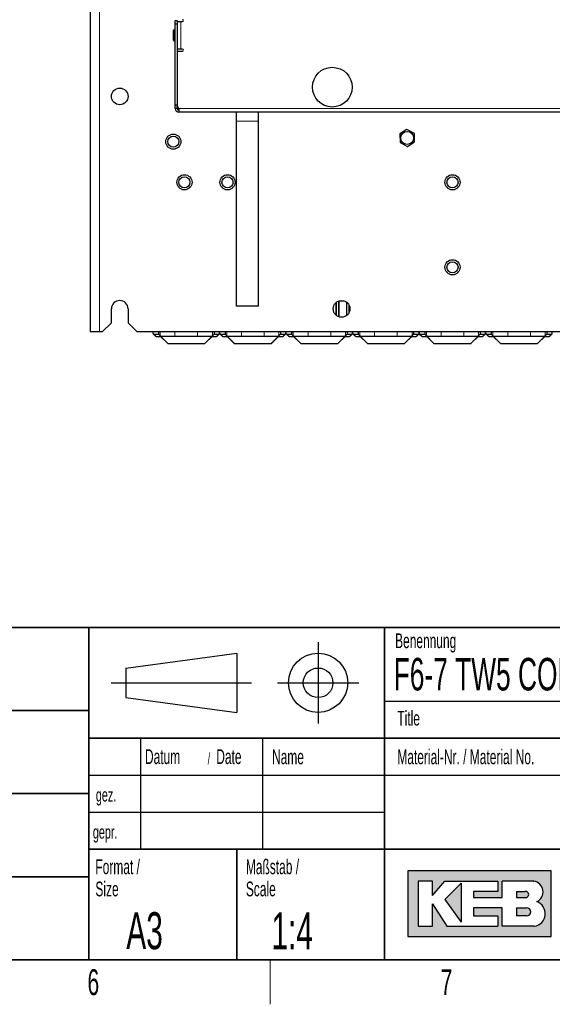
# Paper-space layout 'Blatt3' of a CAD drawing. Header units: millimetres. Extents: x 5 to 418, y 2 to 292.
# Tile 57 of 58: x 279 to 351, y 6 to 139. Entities that reach past the tile are written whole.
import ezdxf

# ---------------------------------------------------------------- set-up
doc = ezdxf.new("R2010")
doc.units = ezdxf.units.MM
doc.layers.add('SLD-0', color=7, linetype='Continuous')
doc.styles.add('SLDTEXTSTYLE1', font='TXT', dxfattribs={"width": 0.605})

# ---------------------------------------------------------------- blocks, each defined once
blk = doc.blocks.new('SW_NOTE_0_46')
at = {"layer": 'SLD-0', "color": 0, "char_height": 2, "attachment_point": 1, "style": 'SLDTEXTSTYLE1'}
for s, insert in [('Werkstückkanten/', (0, 2.5781354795)), ('Workpiece edges', (0, -0.4218645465))]:
    blk.add_mtext(s, dxfattribs=dict(at, insert=insert))
blk = doc.blocks.new('SW_NOTE_0_47')
at = {"layer": 'SLD-0', "color": 0, "char_height": 2, "attachment_point": 1, "style": 'SLDTEXTSTYLE1'}
for s, insert in [('Oberflächenangaben /', (0, 2.5781354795)), ('Surface details', (0, -0.4218645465))]:
    blk.add_mtext(s, dxfattribs=dict(at, insert=insert))
blk = doc.blocks.new('SW_NOTE_0_49')
at = {"layer": 'SLD-0', "color": 0, "char_height": 2, "attachment_point": 1, "style": 'SLDTEXTSTYLE1'}
for s, insert in [('Allgemeintoleranz /', (0, 2.5781354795)), ('general tolerance', (0, -0.4218645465))]:
    blk.add_mtext(s, dxfattribs=dict(at, insert=insert))
blk = doc.blocks.new('SW_NOTE_0_50')
at = {"layer": 'SLD-0', "color": 0, "char_height": 2, "attachment_point": 1, "style": 'SLDTEXTSTYLE1'}
for s, insert in [('Format /', (0, 2.5781354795)), ('Size', (0, -0.4218645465))]:
    blk.add_mtext(s, dxfattribs=dict(at, insert=insert))
blk = doc.blocks.new('SW_NOTE_0_51')
at = {"layer": 'SLD-0', "color": 0, "attachment_point": 1, "style": 'SLDTEXTSTYLE1'}
for s, insert, char_height in [('Datum', (0, 2.5781354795), 2), ('/', (8.4829859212, 2.0780460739), 1.5), ('Date', (9.6392361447, 2.5781354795), 2)]:
    blk.add_mtext(s, dxfattribs=dict(at, insert=insert, char_height=char_height))
blk = doc.blocks.new('SW_NOTE_0_52')
at = {"layer": 'SLD-0', "color": 0, "char_height": 2, "attachment_point": 1, "style": 'SLDTEXTSTYLE1'}
for s, insert in [('Maßstab /', (0, 2.5781354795)), ('Scale', (0, -0.4218645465))]:
    blk.add_mtext(s, dxfattribs=dict(at, insert=insert))

psp = doc.layouts.new('Blatt3')

# ---------------------------------------------------------------- hatches: boundary and pattern name
at = {"linetype": 'Continuous'}
h = psp.add_hatch(color=7, dxfattribs=at)
h.paths.add_polyline_path([(331.1423676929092, 15.18257760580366), (350.5207896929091, 15.18257760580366), (350.5207896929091, 24.04128480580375), (331.1423676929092, 24.04128480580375)], flags=0)
edge = h.paths.add_edge_path(flags=0)
edge.add_arc((347.9991875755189, 18.26988521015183), 1.720915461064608, -81.72003226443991, 70.17096003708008, ccw=False)
edge.add_line((348.2470169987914, 16.56690822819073), (348.2293995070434, 16.56675060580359))
edge.add_line((348.2293995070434, 16.56675060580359), (343.8767592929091, 16.56675060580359))
edge.add_line((343.8767592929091, 16.56675060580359), (343.8767592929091, 19.05826200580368))
edge.add_line((343.8767592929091, 19.05826200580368), (340.0010748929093, 19.05826200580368))
edge.add_line((340.0010748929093, 19.05826200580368), (340.0010748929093, 17.95092360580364))
edge.add_line((340.0010748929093, 17.95092360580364), (343.3230900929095, 17.95092360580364))
edge.add_line((343.3230900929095, 17.95092360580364), (343.3230900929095, 16.56675060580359))
edge.add_line((343.3230900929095, 16.56675060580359), (336.4022250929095, 16.56675060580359))
edge.add_line((336.4022250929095, 16.56675060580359), (334.4643828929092, 19.61193120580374))
edge.add_line((334.4643828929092, 19.61193120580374), (334.4643828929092, 16.56675060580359))
edge.add_line((334.4643828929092, 16.56675060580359), (332.5265406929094, 16.56675060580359))
edge.add_line((332.5265406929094, 16.56675060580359), (332.5265406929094, 22.65711180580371))
edge.add_line((332.5265406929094, 22.65711180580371), (334.4643828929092, 22.65711180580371))
edge.add_line((334.4643828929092, 22.65711180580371), (334.4643828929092, 20.71926960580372))
edge.add_line((334.4643828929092, 20.71926960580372), (336.1253904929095, 22.65711180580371))
edge.add_line((336.1253904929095, 22.65711180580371), (343.3230900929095, 22.65711180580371))
edge.add_line((343.3230900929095, 22.65711180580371), (343.3230900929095, 21.27293880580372))
edge.add_line((343.3230900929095, 21.27293880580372), (340.0010748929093, 21.27293880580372))
edge.add_line((340.0010748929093, 21.27293880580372), (340.0010748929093, 20.44243500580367))
edge.add_line((340.0010748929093, 20.44243500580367), (343.8767592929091, 20.44243500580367))
edge.add_line((343.8767592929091, 20.44243500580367), (343.8767592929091, 22.65711180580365))
edge.add_line((343.8767592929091, 22.65711180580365), (348.1497422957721, 22.65711180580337))
edge.add_line((348.1497422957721, 22.65711180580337), (348.151741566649, 22.65711180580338))
edge.add_line((348.151741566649, 22.65711180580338), (348.1521661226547, 22.65713246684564))
edge.add_arc((347.9523797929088, 21.20834406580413), 1.462498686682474, -64.4589412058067, 82.1484933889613, ccw=False)
psp.add_hatch(color=7, dxfattribs=at).paths.add_polyline_path([(338.3400672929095, 17.12041980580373), (338.3400672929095, 22.38027720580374), (336.1253904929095, 20.16560040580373)], flags=0)
h = psp.add_hatch(color=7, dxfattribs=at)
edge = h.paths.add_edge_path(flags=0)
edge.add_line((345.8146014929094, 20.44243500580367), (346.974194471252, 20.44243500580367))
edge.add_arc((347.0534490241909, 20.85768690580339), 0.4227474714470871, 259.1945394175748, 460.8054605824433)
edge.add_line((346.9741944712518, 21.27293880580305), (345.8146014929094, 21.27293880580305))
edge.add_line((345.8146014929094, 21.27293880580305), (345.8146014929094, 20.44243500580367))
h = psp.add_hatch(color=7, dxfattribs=at)
edge = h.paths.add_edge_path(flags=0)
edge.add_line((345.8146014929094, 17.95092360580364), (347.1991847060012, 17.95092360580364))
edge.add_arc((347.1991847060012, 18.50459280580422), 0.5536692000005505, 270.0000000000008, 450.0000000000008)
edge.add_line((347.1991847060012, 19.05826200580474), (347.1703327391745, 19.05826200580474))
edge.add_line((347.1703327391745, 19.05826200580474), (345.8146014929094, 19.05826200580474))
edge.add_line((345.8146014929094, 19.05826200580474), (345.8146014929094, 17.95092360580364))

# ---------------------------------------------------------------- linework, layer by layer
at = {"color": 7, "linetype": 'Continuous', "lineweight": 25}
for p, q in [((288.1715102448, 246.9560840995), (288.1715102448, 96.9686172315)), ((299.6715074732, 139.087352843), (299.9215079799, 139.087352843)), ((299.6715074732, 138.5873518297), (299.6715074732, 139.087352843)), ((299.6715074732, 127.71235028), (299.6715074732, 138.5873518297)), ((299.9215079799, 138.5873518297), (299.6715074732, 138.5873518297)), ((299.9215079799, 139.087352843), (299.9215079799, 138.5873518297)), ((299.9215079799, 138.9623470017), (300.4215089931, 138.9623470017)), ((299.9215079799, 138.5873518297), (299.9215079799, 127.71235028)), ((300.4215089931, 138.9623470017), (300.6715094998, 138.9623470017)), ((299.4465073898, 136.9573510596), (299.4465073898, 137.7373523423)), ((299.6715074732, 137.862350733), (299.5715095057, 137.862350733)), ((299.4465073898, 136.437352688), (299.4465073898, 136.9573510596)), ((299.5715095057, 136.3123468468), (299.6715074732, 136.3123468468)), ((300.4215089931, 135.212350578), (299.9215079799, 135.212350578)), ((299.9215079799, 134.9623463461), (300.6715094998, 134.9623463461)), ((299.9215079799, 134.9623463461), (299.9215079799, 127.4623534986)), ((300.6715094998, 135.212350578), (300.4215089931, 135.212350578)), ((299.6715074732, 127.2123492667), (299.6715074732, 127.71235028)), ((299.6715074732, 127.71235028), (299.9215079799, 127.71235028)), ((299.9215079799, 127.2123492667), (299.6715074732, 127.2123492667)), ((299.9215079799, 127.4623534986), (300.1715084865, 127.2123492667)), ((299.9215079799, 127.4623534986), (299.9215079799, 127.2123492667)), ((300.1715084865, 127.0136869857), (300.0956392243, 127.1052546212)), ((300.1715084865, 127.2123492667), (300.1715084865, 126.7123482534)), ((374.1715094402, 126.7123482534), (300.1715084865, 126.7123482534)), ((307.9215092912, 126.7123482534), (307.9215092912, 125.4623494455)), ((310.9215097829, 125.4623494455), (310.9215097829, 126.7123482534)), ((307.9215092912, 125.4623494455), (307.9215092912, 100.462343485)), ((310.9215097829, 100.462343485), (310.9215097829, 125.4623494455)), ((331.0069530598, 124.3519298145), (330.0398253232, 123.7478814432)), ((332.0136368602, 123.8163969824), (331.0069530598, 124.3519298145)), ((330.0398253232, 123.7478814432), (330.0793813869, 122.6083002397)), ((330.0793813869, 122.6083002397), (331.0860647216, 122.0727674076)), ((331.0860647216, 122.0727674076), (332.0531924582, 122.6768157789)), ((332.0531924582, 122.6768157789), (332.0136368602, 123.8163969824)), ((291.0465104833, 98.2123426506), (291.0465104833, 100.0873557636)), ((293.2965075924, 100.0873557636), (293.2965075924, 98.2123426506)), ((310.9215097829, 100.462343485), (307.9215092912, 100.462343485)), ((321.42150871, 100.9258739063), (321.42150871, 99.2488227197)), ((321.4345993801, 99.237289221), (321.4345993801, 100.9374074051)), ((321.7834178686, 101.1432967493), (321.7834178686, 99.0314147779)), ((321.7965085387, 99.0266911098), (321.7965085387, 101.1480055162)), ((321.8365041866, 101.1613122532), (322.5065134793, 101.1613122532)), ((321.8828766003, 101.1744103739), (321.8817888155, 101.1744103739)), ((322.4066682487, 101.1874935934), (322.3809739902, 101.1823675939)), ((322.8802429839, 99.2136708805), (322.8802429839, 100.9610257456)), ((323.1464326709, 100.6487272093), (323.1464326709, 99.5259694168)), ((289.7965079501, 96.9623438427), (291.0465104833, 98.2123426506)), ((293.2965075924, 98.2123426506), (294.5465101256, 96.9623438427)), ((288.1715102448, 96.9686172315), (288.1777761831, 96.9623438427)), ((289.4215090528, 96.9623438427), (288.1777761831, 96.9623438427)), ((289.7965079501, 96.9623438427), (289.4215090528, 96.9623438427)), ((379.7965078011, 96.9623438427), (294.5465101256, 96.9623438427)), ((296.6965092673, 96.7701784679), (296.6965092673, 96.9623438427)), ((296.7331400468, 96.6817549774), (297.0058760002, 96.4090190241)), ((296.8215672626, 96.6451279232), (297.4215103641, 96.6451279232)), ((297.0942622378, 96.3724217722), (297.6850038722, 96.3724217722)), ((297.4215103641, 96.9623438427), (297.4215103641, 96.6451279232)), ((297.4215103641, 96.6451279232), (297.6403078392, 96.4263192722)), ((297.6850038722, 96.3724217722), (297.687697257, 96.3789335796)), ((297.6850038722, 96.3724217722), (298.6234790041, 95.4339466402)), ((297.687697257, 96.3789335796), (304.6553200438, 96.3789335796)), ((297.687697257, 96.3789335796), (298.6261761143, 95.4404584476)), ((299.6400026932, 96.3920317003), (302.7030146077, 96.3920317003)), ((303.7168411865, 95.4404584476), (304.6553200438, 96.3789335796)), ((303.7195382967, 95.4339466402), (304.6580134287, 96.3724217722)), ((304.6580134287, 96.3724217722), (304.6553200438, 96.3789335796)), ((304.6580134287, 96.3724217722), (305.2487550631, 96.3724217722)), ((304.702713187, 96.4263192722), (304.9215106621, 96.6451279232)), ((304.9215106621, 96.9623438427), (304.9215106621, 96.6451279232)), ((304.9215106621, 96.6451279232), (305.5214500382, 96.6451279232)), ((305.3371413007, 96.4090190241), (305.609877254, 96.6817549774)), ((305.6465080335, 96.7701784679), (305.6465080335, 96.9623438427)), ((305.6965088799, 96.7701784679), (305.6965088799, 96.9623438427)), ((305.7331396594, 96.6817549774), (306.0058756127, 96.4090190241)), ((305.8215668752, 96.6451279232), (306.421508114, 96.6451279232)), ((306.094263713, 96.3724217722), (306.6850034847, 96.3724217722)), ((306.421508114, 96.9623438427), (306.421508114, 96.6451279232)), ((306.421508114, 96.6451279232), (306.6403074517, 96.4263192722)), ((306.6850034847, 96.3724217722), (306.6876987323, 96.3789335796)), ((306.6850034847, 96.3724217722), (307.6234804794, 95.4339466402)), ((306.6876987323, 96.3789335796), (313.6553196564, 96.3789335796)), ((306.6876987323, 96.3789335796), (307.6261757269, 95.4404584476)), ((308.6400023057, 96.3920317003), (311.7030160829, 96.3920317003)), ((312.7168426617, 95.4404584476), (313.6553196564, 96.3789335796)), ((312.7195379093, 95.4339466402), (313.6580149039, 96.3724217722)), ((313.6580149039, 96.3724217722), (313.6553196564, 96.3789335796)), ((313.6580149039, 96.3724217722), (314.2487546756, 96.3724217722)), ((313.7027109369, 96.4263192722), (313.921508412, 96.6451279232)), ((313.921508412, 96.9623438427), (313.921508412, 96.6451279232)), ((313.921508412, 96.6451279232), (314.5214515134, 96.6451279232)), ((314.3371427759, 96.4090190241), (314.6098787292, 96.6817549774)), ((314.6465095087, 96.7701784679), (314.6465095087, 96.9623438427)), ((314.6965084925, 96.7701784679), (314.6965084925, 96.9623438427)), ((314.733139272, 96.6817549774), (315.0058752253, 96.4090190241)), ((314.8215664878, 96.6451279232), (315.4215095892, 96.6451279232)), ((315.0942633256, 96.3724217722), (315.6850030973, 96.3724217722)), ((315.4215095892, 96.9623438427), (315.4215095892, 96.6451279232)), ((315.4215095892, 96.6451279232), (315.6403070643, 96.4263192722)), ((315.6850030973, 96.3724217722), (315.6876983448, 96.3789335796)), ((315.6850030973, 96.3724217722), (316.6234800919, 95.4339466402)), ((315.6876983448, 96.3789335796), (322.6553192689, 96.3789335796)), ((315.6876983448, 96.3789335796), (316.6261753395, 95.4404584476)), ((317.6400019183, 96.3920317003), (320.7030156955, 96.3920317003)), ((321.7168422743, 95.4404584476), (322.6553192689, 96.3789335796)), ((321.7195384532, 95.4339466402), (322.6580145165, 96.3724217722)), ((322.6580145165, 96.3724217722), (322.6553192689, 96.3789335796)), ((322.6580145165, 96.3724217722), (323.2487542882, 96.3724217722)), ((322.7027114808, 96.4263192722), (322.9215089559, 96.6451279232)), ((322.9215089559, 96.9623438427), (322.9215089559, 96.6451279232)), ((322.9215089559, 96.6451279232), (323.5214520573, 96.6451279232)), ((323.3371433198, 96.4090190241), (323.6098783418, 96.6817549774)), ((323.6465091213, 96.7701784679), (323.6465091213, 96.9623438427)), ((323.6965090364, 96.7701784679), (323.6965090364, 96.9623438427)), ((323.7331398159, 96.6817549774), (324.0058748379, 96.4090190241)), ((323.8215661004, 96.6451279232), (324.4215092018, 96.6451279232)), ((324.0942629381, 96.3724217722), (324.6850036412, 96.3724217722)), ((324.4215092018, 96.9623438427), (324.4215092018, 96.6451279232)), ((324.4215092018, 96.6451279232), (324.6403066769, 96.4263192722)), ((324.6850036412, 96.3724217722), (324.6876988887, 96.3789335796)), ((324.6850036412, 96.3724217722), (325.6234797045, 95.4339466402)), ((324.6876988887, 96.3789335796), (331.6553193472, 96.3789335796)), ((324.6876988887, 96.3789335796), (325.626174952, 95.4404584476)), ((326.6400015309, 96.3920317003), (329.7030157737, 96.3920317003)), ((330.7168423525, 95.4404584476), (331.6553193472, 96.3789335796)), ((330.7195380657, 95.4339466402), (331.6580145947, 96.3724217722)), ((331.6580145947, 96.3724217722), (331.6553193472, 96.3789335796)), ((331.6580145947, 96.3724217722), (332.2487543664, 96.3724217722)), ((331.702711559, 96.4263192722), (331.9215090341, 96.6451279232)), ((331.9215090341, 96.9623438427), (331.9215090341, 96.6451279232)), ((331.9215090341, 96.6451279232), (332.5214516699, 96.6451279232)), ((332.3371429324, 96.4090190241), (332.60987842, 96.6817549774)), ((332.6465087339, 96.7701784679), (332.6465087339, 96.9623438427)), ((332.6965091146, 96.7701784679), (332.6965091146, 96.9623438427)), ((332.7331394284, 96.6817549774), (333.0058749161, 96.4090190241)), ((332.8215661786, 96.6451279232), (333.4215090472, 96.6451279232)), ((333.094263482, 96.3724217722), (333.6850032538, 96.3724217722)), ((333.4215090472, 96.9623438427), (333.4215090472, 96.6451279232)), ((333.4215090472, 96.6451279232), (333.6403065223, 96.4263192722)), ((333.6850032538, 96.3724217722), (333.6876987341, 96.3789335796)), ((333.6850032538, 96.3724217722), (334.6234797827, 95.4339466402)), ((333.6876987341, 96.3789335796), (340.6553191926, 96.3789335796)), ((333.6876987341, 96.3789335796), (334.6261752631, 95.4404584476)), ((335.6400019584, 96.3920317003), (338.7030159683, 96.3920317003)), ((339.7168426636, 95.4404584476), (340.6553191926, 96.3789335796)), ((339.719538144, 95.4339466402), (340.6580146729, 96.3724217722)), ((340.6580146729, 96.3724217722), (340.6553191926, 96.3789335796)), ((340.6580146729, 96.3724217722), (341.2487544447, 96.3724217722)), ((340.7027114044, 96.4263192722), (340.9215088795, 96.6451279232)), ((340.9215088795, 96.9623438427), (340.9215088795, 96.6451279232)), ((340.9215088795, 96.6451279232), (341.5214517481, 96.6451279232)), ((341.3371430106, 96.4090190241), (341.6098784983, 96.6817549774)), ((341.6465088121, 96.7701784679), (341.6465088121, 96.9623438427)), ((341.6965091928, 96.7701784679), (341.6965091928, 96.9623438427)), ((341.7331395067, 96.6817549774), (342.0058749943, 96.4090190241)), ((341.8215662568, 96.6451279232), (342.4215088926, 96.6451279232)), ((342.0942635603, 96.3724217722), (342.685003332, 96.3724217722)), ((342.4215088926, 96.9623438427), (342.4215088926, 96.6451279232)), ((342.4215088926, 96.6451279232), (342.6403063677, 96.4263192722)), ((342.685003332, 96.3724217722), (342.6876985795, 96.3789335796)), ((342.685003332, 96.3724217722), (343.623479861, 95.4339466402)), ((342.6876985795, 96.3789335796), (349.655319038, 96.3789335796)), ((342.6876985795, 96.3789335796), (343.6261755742, 95.4404584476)), ((344.640002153, 96.3920317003), (347.7030163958, 96.3920317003)), ((348.7168429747, 95.4404584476), (349.655319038, 96.3789335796)), ((348.7195382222, 95.4339466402), (349.6580142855, 96.3724217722)), ((349.6580142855, 96.3724217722), (349.655319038, 96.3789335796)), ((349.6580142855, 96.3724217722), (350.2487549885, 96.3724217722)), ((349.7027112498, 96.4263192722), (349.9215087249, 96.6451279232)), ((349.9215087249, 96.9623438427), (349.9215087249, 96.6451279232)), ((349.9215087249, 96.6451279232), (350.5214518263, 96.6451279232)), ((350.3371430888, 96.4090190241), (350.6098781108, 96.6817549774)), ((350.6465088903, 96.7701784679), (350.6465088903, 96.9623438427)), ((298.7118540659, 95.3973493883), (303.6311632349, 95.3973493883)), ((298.7145511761, 95.4038462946), (303.6284661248, 95.4038462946)), ((307.7118555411, 95.3973493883), (312.6311628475, 95.3973493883)), ((307.7145507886, 95.4038462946), (312.6284676, 95.4038462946)), ((316.7118551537, 95.3973493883), (321.6311633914, 95.3973493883)), ((316.7145504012, 95.4038462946), (321.6284681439, 95.4038462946)), ((325.7118547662, 95.3973493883), (330.631163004, 95.3973493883)), ((325.7145500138, 95.4038462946), (330.6284677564, 95.4038462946)), ((334.7118546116, 95.3973493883), (339.631163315, 95.3973493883)), ((334.7145503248, 95.4038462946), (339.6284676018, 95.4038462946)), ((343.7118549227, 95.3973493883), (348.6311631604, 95.3973493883)), ((343.7145501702, 95.4038462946), (348.6284679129, 95.4038462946))]:
    psp.add_line(p, q, dxfattribs=at)
at = {"color": 7, "linetype": 'Continuous', "lineweight": 18}
for p, q in [((289.4215090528, 246.9623498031), (289.4215090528, 96.9623438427)), ((300.4215089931, 138.9623470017), (300.4215089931, 135.212350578)), ((299.5715095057, 136.9323543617), (299.5715095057, 137.862350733)), ((299.5715095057, 136.3123468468), (299.5715095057, 136.9323543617)), ((374.1715094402, 127.2123492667), (300.1715084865, 127.2123492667)), ((310.9215097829, 125.4623494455), (307.9215092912, 125.4623494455)), ((321.8828766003, 101.1746934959), (321.8828766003, 101.1744103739)), ((322.3809739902, 101.1926791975), (322.3809739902, 101.1823675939)), ((296.8215672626, 96.6451279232), (297.0942622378, 96.3724217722)), ((297.6403078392, 96.9623438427), (297.6403078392, 96.4263192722)), ((299.6400026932, 96.9623438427), (299.6400026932, 96.3920317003)), ((302.7030146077, 96.9623438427), (302.7030146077, 96.3920317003)), ((304.702713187, 96.9623438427), (304.702713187, 96.4263192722)), ((305.2487550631, 96.3724217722), (305.5214500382, 96.6451279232)), ((305.8215668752, 96.6451279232), (306.094263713, 96.3724217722)), ((306.6403074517, 96.9623438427), (306.6403074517, 96.4263192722)), ((308.6400023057, 96.9623438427), (308.6400023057, 96.3920317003)), ((311.7030160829, 96.9623438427), (311.7030160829, 96.3920317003)), ((313.7027109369, 96.9623438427), (313.7027109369, 96.4263192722)), ((314.2487546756, 96.3724217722), (314.5214515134, 96.6451279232)), ((314.8215664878, 96.6451279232), (315.0942633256, 96.3724217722)), ((315.6403070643, 96.9623438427), (315.6403070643, 96.4263192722)), ((317.6400019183, 96.9623438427), (317.6400019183, 96.3920317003)), ((320.7030156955, 96.9623438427), (320.7030156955, 96.3920317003)), ((322.7027114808, 96.9623438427), (322.7027114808, 96.4263192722)), ((323.2487542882, 96.3724217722), (323.5214520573, 96.6451279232)), ((323.8215661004, 96.6451279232), (324.0942629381, 96.3724217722)), ((324.6403066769, 96.9623438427), (324.6403066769, 96.4263192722)), ((326.6400015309, 96.9623438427), (326.6400015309, 96.3920317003)), ((329.7030157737, 96.9623438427), (329.7030157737, 96.3920317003)), ((331.702711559, 96.9623438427), (331.702711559, 96.4263192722)), ((332.2487543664, 96.3724217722), (332.5214516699, 96.6451279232)), ((332.8215661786, 96.6451279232), (333.094263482, 96.3724217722)), ((333.6403065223, 96.9623438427), (333.6403065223, 96.4263192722)), ((335.6400019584, 96.9623438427), (335.6400019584, 96.3920317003)), ((338.7030159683, 96.9623438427), (338.7030159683, 96.3920317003)), ((340.7027114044, 96.9623438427), (340.7027114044, 96.4263192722)), ((341.2487544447, 96.3724217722), (341.5214517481, 96.6451279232)), ((341.8215662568, 96.6451279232), (342.0942635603, 96.3724217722)), ((342.6403063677, 96.9623438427), (342.6403063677, 96.4263192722)), ((344.640002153, 96.9623438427), (344.640002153, 96.3920317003)), ((347.7030163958, 96.9623438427), (347.7030163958, 96.3920317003)), ((349.7027112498, 96.9623438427), (349.7027112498, 96.4263192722)), ((350.2487549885, 96.3724217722), (350.5214518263, 96.6451279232)), ((298.6234790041, 95.4339466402), (298.6261761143, 95.4404584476)), ((298.7145511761, 95.4038462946), (298.7118540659, 95.3973493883)), ((303.6311632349, 95.3973493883), (303.6284661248, 95.4038462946)), ((303.7168411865, 95.4404584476), (303.7195382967, 95.4339466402)), ((307.6234804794, 95.4339466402), (307.6261757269, 95.4404584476)), ((307.7145507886, 95.4038462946), (307.7118555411, 95.3973493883)), ((312.6311628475, 95.3973493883), (312.6284676, 95.4038462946)), ((312.7168426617, 95.4404584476), (312.7195379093, 95.4339466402)), ((316.6234800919, 95.4339466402), (316.6261753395, 95.4404584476)), ((316.7145504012, 95.4038462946), (316.7118551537, 95.3973493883)), ((321.6311633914, 95.3973493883), (321.6284681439, 95.4038462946)), ((321.7168422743, 95.4404584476), (321.7195384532, 95.4339466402)), ((325.6234797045, 95.4339466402), (325.626174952, 95.4404584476)), ((325.7145500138, 95.4038462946), (325.7118547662, 95.3973493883)), ((330.631163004, 95.3973493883), (330.6284677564, 95.4038462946)), ((330.7168423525, 95.4404584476), (330.7195380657, 95.4339466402)), ((334.6234797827, 95.4339466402), (334.6261752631, 95.4404584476)), ((334.7145503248, 95.4038462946), (334.7118546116, 95.3973493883)), ((339.631163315, 95.3973493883), (339.6284676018, 95.4038462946)), ((339.7168426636, 95.4404584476), (339.719538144, 95.4339466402)), ((343.623479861, 95.4339466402), (343.6261755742, 95.4404584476)), ((343.7145501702, 95.4038462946), (343.7118549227, 95.3973493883)), ((348.6311631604, 95.3973493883), (348.6284679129, 95.4038462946)), ((348.7168429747, 95.4404584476), (348.7195382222, 95.4339466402))]:
    psp.add_line(p, q, dxfattribs=at)
at = {"color": 7, "linetype": 'Continuous', "lineweight": 25, "flags": 128}
for points in [[(300.0956392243, 127.1052546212), (299.953385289, 127.3756510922), (299.9295099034, 127.4543441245)], [(301.1465100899, 126.7123482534), (300.881235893, 126.6881413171), (300.696509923, 126.7123482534)]]:
    psp.add_lwpolyline(points, dxfattribs=at)
at = {"color": 7, "linetype": 'Continuous', "lineweight": 25}
for centre, radius in [((320.9215089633, 130.0873498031), 2.687500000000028), ((292.1715089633, 128.8373498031), 1.124999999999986), ((331.0465089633, 123.2123498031), 0.8749999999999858), ((299.4215089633, 122.7123498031), 1.024999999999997), ((299.4215089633, 122.7123498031), 0.75), ((300.9215089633, 117.2123498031), 1.025000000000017), ((300.9215089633, 117.2123498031), 0.75), ((306.7465089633, 117.2123498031), 1.025000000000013), ((306.7465089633, 117.2123498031), 0.75), ((337.1715089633, 117.2123498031), 1.025000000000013), ((337.1715089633, 117.2123498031), 0.75), ((337.1715089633, 105.7123498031), 1.024999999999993), ((337.1715089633, 105.7123498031), 0.75), ((322.1715089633, 100.0873498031), 1.124999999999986)]:
    psp.add_circle(centre, radius, dxfattribs=at)
for centre, radius, start, end in [((300.6715089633, 139.0873498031), 0.1250000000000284, 270, 90), ((299.5715089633, 137.7373498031), 0.1250000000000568, 90, 180), ((299.5715089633, 136.4373498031), 0.1250000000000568, 180, 270), ((300.6715089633, 135.0873498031), 0.1250000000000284, 270, 90), ((300.1715089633, 127.2123498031), 0.5, 180, 270), ((300.1715089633, 127.2123498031), 0.2500000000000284, 180, 270), ((292.1715089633, 100.0873498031), 1.125, 0, 180), ((297.0942633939, 96.4974068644), 0.1250000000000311, 224.9999999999, 270), ((305.2487545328, 96.4974068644), 0.1250000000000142, 270, 315), ((306.0942633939, 96.4974068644), 0.1250000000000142, 225, 270), ((314.2487545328, 96.4974068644), 0.1250000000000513, 270, 315), ((315.0942633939, 96.4974068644), 0.1250000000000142, 225, 270), ((323.2487545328, 96.4974068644), 0.1250000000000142, 270, 315), ((324.0942633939, 96.4974068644), 0.1250000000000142, 225, 270), ((332.2487545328, 96.4974068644), 0.1250000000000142, 270, 315), ((333.0942633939, 96.4974068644), 0.1250000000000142, 225, 270), ((341.2487545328, 96.4974068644), 0.1250000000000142, 270, 315), ((342.0942633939, 96.4974068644), 0.1250000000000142, 225, 270), ((350.2487545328, 96.4974068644), 0.1250000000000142, 270, 315), ((298.7118547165, 95.522324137), 0.1250000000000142, 225, 270), ((303.6311632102, 95.522324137), 0.1250000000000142, 270, 315), ((307.7118547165, 95.522324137), 0.1250000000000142, 225, 270), ((312.6311632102, 95.522324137), 0.1250000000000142, 270, 315), ((316.7118547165, 95.522324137), 0.1250000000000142, 225, 270), ((321.6311632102, 95.522324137), 0.1250000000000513, 270, 315), ((325.7118547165, 95.522324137), 0.1250000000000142, 225, 270), ((330.6311632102, 95.522324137), 0.1250000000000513, 270, 315), ((334.7118547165, 95.522324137), 0.1250000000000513, 225, 270), ((339.6311632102, 95.522324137), 0.1250000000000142, 270, 315), ((343.7118547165, 95.522324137), 0.1250000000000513, 225, 270), ((348.6311632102, 95.522324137), 0.1250000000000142, 270, 315)]:
    psp.add_arc(centre, radius, start, end, dxfattribs=at)
at = {"color": 7, "linetype": 'Continuous', "lineweight": 18}
for centre, radius, start, end in [((297.0942383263, 96.4973937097), 0.1249719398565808, 225.0040067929, 270.0109626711), ((305.2487789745, 96.4973937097), 0.124971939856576, 269.9890373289, 314.9959932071), ((306.0942391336, 96.4973965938), 0.1249748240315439, 225.0045543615, 270.0112686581), ((314.2487769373, 96.4974021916), 0.1249804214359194, 269.9897944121, 314.9943825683), ((315.0942410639, 96.4974021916), 0.1249804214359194, 225.0056174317, 270.0102055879), ((323.2487770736, 96.4974031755), 0.1249814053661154, 269.9895543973, 314.9941958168), ((324.0942410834, 96.4974031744), 0.1249814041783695, 225.0058040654, 270.0100189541), ((332.2487774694, 96.497401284), 0.1249795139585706, 269.9894086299, 314.9945549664), ((333.0942405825, 96.4974017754), 0.1249800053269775, 225.0055383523, 270.0104980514), ((341.2487773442, 96.4974017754), 0.1249800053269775, 269.9895019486, 314.9944616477), ((342.0942404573, 96.497401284), 0.1249795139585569, 225.0054450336, 270.0105913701), ((350.2487768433, 96.4974031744), 0.1249814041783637, 269.9899810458, 314.9941959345), ((298.7118380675, 95.5223134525), 0.124964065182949, 225.0025122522, 270.0073352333), ((303.6311792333, 95.5223134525), 0.124964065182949, 269.9926647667, 314.9974877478), ((307.7118383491, 95.5223105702), 0.1249611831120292, 225.0019648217, 270.0078826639), ((312.6311800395, 95.5223105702), 0.1249611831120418, 269.9921173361, 314.9980351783), ((316.7118379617, 95.5223105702), 0.1249611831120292, 225.0019648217, 270.0078826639), ((321.6311794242, 95.5223133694), 0.1249639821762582, 269.9926490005, 314.997503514), ((325.7118387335, 95.5223133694), 0.1249639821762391, 225.0024964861, 270.0073509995), ((330.6311790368, 95.5223133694), 0.1249639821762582, 269.9926490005, 314.997503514), ((334.7118389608, 95.5223137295), 0.124964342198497, 225.0025648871, 270.0071758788), ((339.6311789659, 95.5223137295), 0.124964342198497, 269.9928241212, 314.9974351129), ((343.7118388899, 95.5223133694), 0.1249639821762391, 225.0024964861, 270.0073509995), ((348.6311791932, 95.5223133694), 0.1249639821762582, 269.9926490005, 314.997503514)]:
    psp.add_arc(centre, radius, start, end, dxfattribs=at)
at = {"color": 7, "linetype": 'Continuous', "lineweight": 25}
for centre, major_axis, ratio, start_param, end_param in [((321.8828762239, 101.1831317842), (0.5, 0), 0.0174550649, 4.71238898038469, 6.19591884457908), ((296.8215280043, 96.7701422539), (0.08841527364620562, -0.08841527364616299), 0.9996954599, 3.926838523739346, 5.497939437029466), ((299.640001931, 96.4269349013), (2, 0), 0.0174550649, 3.159045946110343, 4.71238898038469), ((302.7030159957, 96.4269349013), (2, 0), 0.0174550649, 4.71238898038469, 6.265732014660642), ((305.5214899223, 96.7701422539), (-0.08841527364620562, -0.08841527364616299), 0.9996954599, 0.7852458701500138, 2.356346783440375), ((305.8215280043, 96.7701422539), (0.08841527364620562, -0.08841527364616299), 0.9996954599, 3.926838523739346, 5.497939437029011), ((308.640001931, 96.4269349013), (2, 0), 0.0174550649, 3.159045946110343, 4.71238898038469), ((311.7030159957, 96.4269349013), (2, 0), 0.0174550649, 4.71238898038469, 6.265732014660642), ((314.5214899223, 96.7701422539), (-0.08841527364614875, -0.08841527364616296), 0.9996954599, 0.7852458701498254, 2.356346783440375), ((314.8215280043, 96.7701422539), (0.08841527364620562, -0.08841527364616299), 0.9996954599, 3.926838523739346, 5.497939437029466), ((317.640001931, 96.4269349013), (2.000000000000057, 0), 0.0174550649, 3.159045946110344, 4.71238898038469), ((320.7030159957, 96.4269349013), (2.000000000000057, 0), 0.0174550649, 4.71238898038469, 6.265732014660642), ((323.5214899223, 96.7701422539), (-0.08841527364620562, -0.08841527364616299), 0.9996954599, 0.7852458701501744, 2.356346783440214), ((323.8215280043, 96.7701422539), (0.08841527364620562, -0.08841527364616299), 0.9996954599, 3.926838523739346, 5.497939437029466), ((326.640001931, 96.4269349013), (2.000000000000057, 0), 0.0174550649, 3.159045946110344, 4.71238898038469), ((329.7030159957, 96.4269349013), (2, 0), 0.0174550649, 4.71238898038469, 6.265732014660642), ((332.5214899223, 96.7701422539), (-0.08841527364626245, -0.08841527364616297), 0.9996954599, 0.7852458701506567, 2.356346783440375), ((332.8215280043, 96.7701422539), (0.08841527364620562, -0.08841527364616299), 0.9996954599, 3.926838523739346, 5.497939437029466), ((335.640001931, 96.4269349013), (2.000000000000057, 0), 0.0174550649, 3.159045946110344, 4.71238898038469), ((338.7030159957, 96.4269349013), (2.000000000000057, 0), 0.0174550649, 4.71238898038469, 6.265732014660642), ((341.5214899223, 96.7701422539), (-0.08841527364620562, -0.08841527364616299), 0.9996954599, 0.7852458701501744, 2.356346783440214), ((341.8215280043, 96.7701422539), (0.08841527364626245, -0.08841527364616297), 0.9996954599, 3.926838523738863, 5.49793943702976), ((344.640001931, 96.4269349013), (2, 0), 0.0174550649, 3.159045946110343, 4.71238898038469), ((347.7030159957, 96.4269349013), (2.000000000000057, 0), 0.0174550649, 4.71238898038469, 6.265732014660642), ((350.5214899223, 96.7701422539), (-0.08841527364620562, -0.08841527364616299), 0.9996954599, 0.7852458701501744, 2.356346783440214), ((298.7145660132, 95.5288697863), (0.04784396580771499, 0.1155055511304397), 0.9998215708, 2.748956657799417, 3.534228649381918), ((303.6284519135, 95.5288697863), (0.04784396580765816, -0.1155055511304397), 0.9998215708, 5.890549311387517, 6.675821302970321), ((307.7145660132, 95.5288697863), (0.04784396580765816, 0.1155055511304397), 0.9998215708, 2.748956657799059, 3.534228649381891), ((312.6284519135, 95.5288697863), (0.04784396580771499, -0.1155055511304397), 0.9998215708, 5.890549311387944, 6.675821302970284), ((316.7145660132, 95.5288697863), (0.04784396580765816, 0.1155055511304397), 0.9998215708, 2.748956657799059, 3.534228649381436), ((321.6284519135, 95.5288697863), (0.04784396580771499, -0.1155055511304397), 0.9998215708, 5.890549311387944, 6.675821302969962), ((325.7145660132, 95.5288697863), (0.04784396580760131, 0.1155055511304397), 0.9998215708, 2.748956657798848, 3.534228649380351), ((330.6284519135, 95.5288697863), (0.04784396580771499, -0.1155055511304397), 0.9998215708, 5.890549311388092, 6.675821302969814), ((334.7145660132, 95.5288697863), (0.04784396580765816, 0.1155055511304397), 0.9998215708, 2.748956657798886, 3.534228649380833), ((339.6284519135, 95.5288697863), (0.04784396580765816, -0.1155055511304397), 0.9998215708, 5.89054931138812, 6.675821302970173), ((343.7145660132, 95.5288697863), (0.04784396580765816, 0.1155055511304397), 0.9998215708, 2.748956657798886, 3.534228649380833), ((348.6284519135, 95.5288697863), (0.04784396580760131, -0.1155055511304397), 0.9998215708, 5.890549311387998, 6.67582130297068)]:
    psp.add_ellipse(centre, major_axis=major_axis, ratio=ratio, start_param=start_param, end_param=end_param, dxfattribs=at)
at = {"layer": 'SLD-0', "lineweight": 35}
for p, q in [((135, 57), (408, 57)), ((288, 57), (288, 12)), ((328, 57.0000000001), (328, 12)), ((259, 45.75), (288, 45.75)), ((408, 42), (288, 42)), ((259, 34.5), (288, 34.5)), ((288, 27), (408, 27)), ((308, 27), (308, 12)), ((259, 23.25), (288, 23.25)), ((26, 12), (408, 12)), ((135, 12), (408, 12))]:
    psp.add_line(p, q, dxfattribs=at)
at = {"layer": 'SLD-0'}
for p, q in [((319, 55), (319, 44)), ((293, 51.5), (308, 53.5)), ((308, 53.5), (308, 45.5)), ((293, 51.5), (293, 47.5)), ((291, 49.5), (310, 49.5)), ((313.5, 49.5), (324.5, 49.5)), ((293, 47.5), (308, 45.5)), ((328, 47.0000000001), (408, 47.0000000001)), ((295, 42), (295, 27)), ((311.5, 42), (311.5, 27)), ((288, 37), (408, 37)), ((288, 32), (328, 32)), ((348.1497422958, 22.6571118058), (348.1517415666, 22.6571118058)), ((348.1517415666, 22.6571118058), (348.1521661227, 22.6571324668)), ((348.229399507, 16.5667506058), (348.2470169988, 16.5669082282))]:
    psp.add_line(p, q, dxfattribs=at)
at = {"layer": 'SLD-0', "linetype": 'Continuous'}
for p, q in [((350.5207896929, 24.0412848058), (331.1423676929, 24.0412848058)), ((331.1423676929, 24.0412848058), (331.1423676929, 15.1825776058)), ((350.5207896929, 15.1825776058), (350.5207896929, 24.0412848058)), ((334.4643828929, 22.6571118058), (332.5265406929, 22.6571118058)), ((332.5265406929, 22.6571118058), (332.5265406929, 16.5667506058)), ((334.4643828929, 20.7192696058), (336.1253904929, 22.6571118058)), ((334.4643828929, 20.7192696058), (334.4643828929, 22.6571118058)), ((336.1253904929, 22.6571118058), (343.3230900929, 22.6571118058)), ((343.3230900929, 22.6571118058), (343.3230900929, 21.2729388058)), ((348.1497422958, 22.6571118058), (343.8767592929, 22.6571118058)), ((343.8767592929, 20.4424350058), (343.8767592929, 22.6571118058)), ((348.1497422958, 22.6571118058), (348.1517415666, 22.6571118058)), ((348.1517415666, 22.6571118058), (348.1521661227, 22.6571324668)), ((338.3400672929, 22.3802772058), (336.1253904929, 20.1656004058)), ((338.3400672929, 22.3802772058), (338.3400672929, 17.1204198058)), ((336.1253904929, 20.1656004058), (338.3400672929, 17.1204198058)), ((340.0010748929, 21.2729388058), (340.0010748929, 20.4424350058)), ((343.3230900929, 21.2729388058), (340.0010748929, 21.2729388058)), ((340.0010748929, 20.4424350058), (343.8767592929, 20.4424350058)), ((345.8146014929, 21.2729388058), (346.9741944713, 21.2729388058)), ((345.8146014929, 21.2729388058), (345.8146014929, 20.4424350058)), ((345.8146014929, 20.4424350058), (346.9741944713, 20.4424350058)), ((334.4643828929, 16.5667506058), (334.4643828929, 19.6119312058)), ((334.4643828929, 19.6119312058), (336.4022250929, 16.5667506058)), ((340.0010748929, 19.0582620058), (340.0010748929, 17.9509236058)), ((343.8767592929, 19.0582620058), (340.0010748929, 19.0582620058)), ((343.8767592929, 16.5667506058), (343.8767592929, 19.0582620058)), ((345.8146014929, 19.0582620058), (347.199184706, 19.0582620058)), ((345.8146014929, 19.0582620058), (345.8146014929, 17.9509236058)), ((347.1703327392, 19.0582620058), (347.199184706, 19.0582620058)), ((340.0010748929, 17.9509236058), (343.3230900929, 17.9509236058)), ((343.3230900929, 17.9509236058), (343.3230900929, 16.5667506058)), ((347.199184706, 17.9509236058), (345.8146014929, 17.9509236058)), ((332.5265406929, 16.5667506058), (334.4643828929, 16.5667506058)), ((336.4022250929, 16.5667506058), (343.3230900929, 16.5667506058)), ((348.229399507, 16.5667506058), (343.8767592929, 16.5667506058)), ((348.229399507, 16.5667506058), (348.2470169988, 16.5669082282)), ((331.1423676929, 15.1825776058), (350.5207896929, 15.1825776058))]:
    psp.add_line(p, q, dxfattribs=at)
at = {"layer": 'SLD-0', "lineweight": 18}
psp.add_line((312.5, 6), (312.5, 12), dxfattribs=at)
at = {"layer": 'SLD-0'}
for radius in [3.999999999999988, 1.999999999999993]:
    psp.add_circle((319, 49.5), radius, dxfattribs=at)
at = {"layer": 'SLD-0', "linetype": 'Continuous'}
for centre, radius, start, end in [((347.9523797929, 21.2083440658), 1.46249868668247, 295.5410587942, 82.1484933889), ((347.0534490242, 20.8576869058), 0.4227474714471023, 259.1945394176, 100.8054605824), ((347.199184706, 18.5045928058), 0.5536692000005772, 270, 90), ((347.9991875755, 18.2698852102), 1.720915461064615, 278.2799677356, 70.1709600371)]:
    psp.add_arc(centre, radius, start, end, dxfattribs=at)

# ---------------------------------------------------------------- block references
at = {"layer": 'SLD-0'}
for name, p in [('SW_NOTE_0_49', (260.5043854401, 52.9003064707)), ('SW_NOTE_0_51', (295.5861619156, 37.9261102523)), ('SW_NOTE_0_47', (260.5027641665, 30.4450935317)), ('SW_NOTE_0_50', (288.8790098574, 23.0287702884)), ('SW_NOTE_0_52', (309.2314641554, 23.0287700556)), ('SW_NOTE_0_46', (260.5090753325, 19.2125013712))]:
    psp.add_blockref(name, p, dxfattribs=at)

# ---------------------------------------------------------------- texts
at = {"layer": 'SLD-0', "style": 'SLDTEXTSTYLE1'}
for s, insert, char_height, attachment_point in [('Benennung', (329.4092408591, 56.1865848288), 2, 1), ('F6-7 TW5 COMBIVERT', (329.222041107, 52.8643539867), 4.4, 1), ('ISO 2768-mK', (260.4940938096, 48.9932287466), 2.5, 1), ('Title', (329.7169273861, 45.7051426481), 2, 1), ('Name', (312.770034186, 40.4793879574), 2, 1), ('Material-Nr. / Material No.', (329.7169273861, 40.4793879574), 2, 1), ('gez.', (288.9470592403, 35.2328921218), 1.8, 1), ('gepr.', (288.5445949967, 30.2118970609), 1.8, 1), ('A3', (293.0566699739, 18.4626222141), 5, 1), ('1:4', (312.6833009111, 18.426931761), 5, 1), ('6', (288.6027123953, 10.7429955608), 3.5, 2), ('7', (336.3527123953, 10.7429955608), 3.5, 2)]:
    psp.add_mtext(s, dxfattribs=dict(at, insert=insert, char_height=char_height, attachment_point=attachment_point))

doc.saveas('drawing.dxf')
